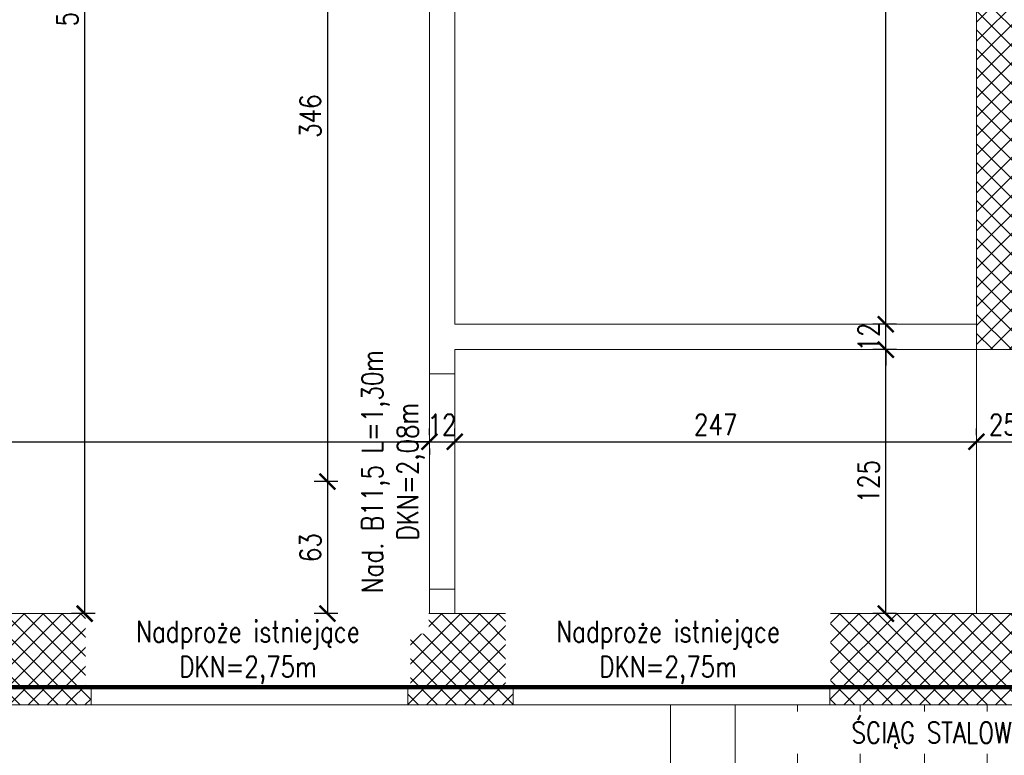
# Model space of a CAD drawing. Header units: millimetres. Extents: x 11984 to 50512, y -26688 to 13952.
# Tile 54 of 85: x 26337 to 26803, y 9716 to 10064. Entities that reach past the tile are written whole.
import ezdxf

# ---------------------------------------------------------------- set-up
doc = ezdxf.new("R2010")
doc.units = ezdxf.units.MM
doc.header["$MEASUREMENT"] = 0
doc.linetypes.add('HIDDEN', pattern=[9.525, 6.35, -3.175])
doc.layers.add('e-cad_opisy', color=7, linetype='Continuous')
for name, color, linetype, lineweight in [('e-cad_wymiary', 5, 'Continuous', 9), ('k-kreskowanie', 252, 'Continuous', 9), ('k-widok', 1, 'Continuous', 20), ('k-wyburzenia', 215, 'PNEUMATIC2', 9), ('k-ściany działowe', 2, 'Continuous', 20), ('k-ściany istniejące', 190, 'Continuous', 18)]:
    doc.layers.add(name, color=color, linetype=linetype, lineweight=lineweight)
doc.styles.add('e-cad_1', font='simplex.shx', dxfattribs={"width": 0.8})
doc.linetypes.add('PNEUMATIC2', pattern='A,0.5,-0.25,["//",Standard,S=0.2,R=0,X=-0.1,Y=-0.1],-0.25', length=1)
doc.dimstyles.new('e-cad_1_50_[cm]', dxfattribs={"dimscale": 5, "dimtxt": 2, "dimasz": 1.5, "dimexe": 1.25, "dimexo": 0.625, "dimtad": 1, "dimdec": 0, "dimrnd": 0.1, "dimdsep": 46, "dimtxsty": 'e-cad_1', "dimblk": 'ARCHTICK', "dimcen": 1.5, "dimclrd": 256, "dimclre": 256, "dimclrt": 7, "dimadec": 0, "dimazin": 0, "dimtfac": 1, "dimtdec": 0, "dimtix": 1, "dimtmove": 0, "dimatfit": 0, "dimfxl": 0, "dimarcsym": 0})

# ---------------------------------------------------------------- blocks, each defined once
blk = doc.blocks.new('_ArchTick')
at = {"color": 0, "linetype": 'ByBlock', "const_width": 0.15}
blk.add_lwpolyline([(-0.5, -0.5), (0.5, 0.5)], dxfattribs=at)
blk = doc.blocks.new('*D241')
at = {"layer": 'Defpoints', "color": 0}
for p in [(25468.3, 9869.35), (26531.3, 9864.13), (26531.3, 9864.13)]:
    blk.add_point(p, dxfattribs=at)
at = {"layer": 'e-cad_wymiary', "lineweight": -2}
for p, q in [((25468.3, 9866.23), (25468.3, 9857.88)), ((25468.3, 9864.13), (26531.3, 9864.13)), ((26531.3, 9861), (26531.3, 9857.88))]:
    blk.add_line(p, q, dxfattribs=at)
at = {"layer": 'e-cad_wymiary', "lineweight": -2, "xscale": 7.5, "yscale": 7.5, "zscale": 7.5, "rotation": 180}
blk.add_blockref('_ArchTick', (25468.3, 9864.13), dxfattribs=at)
at = {"layer": 'e-cad_wymiary', "lineweight": -2, "xscale": 7.5, "yscale": 7.5, "zscale": 7.5}
blk.add_blockref('_ArchTick', (26531.3, 9864.13), dxfattribs=at)
at = {"layer": 'e-cad_wymiary', "color": 7, "insert": (25999.8, 9872.25), "char_height": 10, "attachment_point": 5, "style": 'e-cad_1'}
blk.add_mtext('1063', dxfattribs=at)
blk = doc.blocks.new('*D242')
at = {"layer": 'Defpoints', "color": 0}
for p in [(26531.3, 9864.13), (26543.3, 9864.13), (26543.3, 9864.13)]:
    blk.add_point(p, dxfattribs=at)
at = {"layer": 'e-cad_wymiary', "lineweight": -2}
for p, q in [((26531.3, 9867.25), (26531.3, 9870.38)), ((26543.3, 9867.25), (26543.3, 9870.38)), ((26531.3, 9864.13), (26523.8, 9864.13)), ((26531.3, 9864.13), (26543.3, 9864.13)), ((26543.3, 9864.13), (26550.8, 9864.13))]:
    blk.add_line(p, q, dxfattribs=at)
at = {"layer": 'e-cad_wymiary', "lineweight": -2, "xscale": 7.5, "yscale": 7.5, "zscale": 7.5}
blk.add_blockref('_ArchTick', (26531.3, 9864.13), dxfattribs=at)
at = {"layer": 'e-cad_wymiary', "lineweight": -2, "xscale": 7.5, "yscale": 7.5, "zscale": 7.5, "rotation": 180}
blk.add_blockref('_ArchTick', (26543.3, 9864.13), dxfattribs=at)
at = {"layer": 'e-cad_wymiary', "color": 7, "insert": (26537.3, 9872.25), "char_height": 10, "attachment_point": 5, "style": 'e-cad_1'}
blk.add_mtext('12', dxfattribs=at)
blk = doc.blocks.new('*D243')
at = {"layer": 'Defpoints', "color": 0}
for p in [(26543.3, 9864.13), (26790.3, 9864.13), (26790.3, 9864.13)]:
    blk.add_point(p, dxfattribs=at)
at = {"layer": 'e-cad_wymiary', "lineweight": -2}
for p, q in [((26543.3, 9867.25), (26543.3, 9870.38)), ((26790.3, 9867.25), (26790.3, 9870.38)), ((26543.3, 9864.13), (26790.3, 9864.13))]:
    blk.add_line(p, q, dxfattribs=at)
at = {"layer": 'e-cad_wymiary', "lineweight": -2, "xscale": 7.5, "yscale": 7.5, "zscale": 7.5, "rotation": 180}
blk.add_blockref('_ArchTick', (26543.3, 9864.13), dxfattribs=at)
at = {"layer": 'e-cad_wymiary', "lineweight": -2, "xscale": 7.5, "yscale": 7.5, "zscale": 7.5}
blk.add_blockref('_ArchTick', (26790.3, 9864.13), dxfattribs=at)
at = {"layer": 'e-cad_wymiary', "color": 7, "insert": (26666.8, 9872.25), "char_height": 10, "attachment_point": 5, "style": 'e-cad_1'}
blk.add_mtext('247', dxfattribs=at)
blk = doc.blocks.new('*D244')
at = {"layer": 'Defpoints', "color": 0}
for p in [(26790.3, 9864.13), (26815.7, 9864.13), (26815.7, 9864.13)]:
    blk.add_point(p, dxfattribs=at)
at = {"layer": 'e-cad_wymiary', "lineweight": -2}
for p, q in [((26790.3, 9867.25), (26790.3, 9870.38)), ((26815.7, 9867.25), (26815.7, 9870.38)), ((26790.3, 9864.13), (26815.7, 9864.13))]:
    blk.add_line(p, q, dxfattribs=at)
at = {"layer": 'e-cad_wymiary', "lineweight": -2, "xscale": 7.5, "yscale": 7.5, "zscale": 7.5, "rotation": 180}
blk.add_blockref('_ArchTick', (26790.3, 9864.13), dxfattribs=at)
at = {"layer": 'e-cad_wymiary', "lineweight": -2, "xscale": 7.5, "yscale": 7.5, "zscale": 7.5}
blk.add_blockref('_ArchTick', (26815.7, 9864.13), dxfattribs=at)
at = {"layer": 'e-cad_wymiary', "color": 7, "insert": (26803, 9872.25), "char_height": 10, "attachment_point": 5, "style": 'e-cad_1'}
blk.add_mtext('25', dxfattribs=at)
blk = doc.blocks.new('*D443')
at = {"layer": 'Defpoints', "color": 0}
for p in [(26392.86, 10359.34), (26368.09, 9782.76), (26377.63, 9782.76)]:
    blk.add_point(p, dxfattribs=at)
at = {"layer": 'e-cad_wymiary', "lineweight": -2}
for p, q in [((26373.09, 10359.34), (26361.84, 10359.34)), ((26368.09, 10359.34), (26368.09, 9782.76)), ((26373.09, 9782.76), (26361.84, 9782.76))]:
    blk.add_line(p, q, dxfattribs=at)
at = {"layer": 'e-cad_wymiary', "lineweight": -2, "xscale": 7.5, "yscale": 7.5, "zscale": 7.5}
for p, rotation in [((26368.09, 10359.34), 90), ((26368.09, 9782.76), 270)]:
    blk.add_blockref('_ArchTick', p, dxfattribs=dict(at, rotation=rotation))
at = {"layer": 'e-cad_wymiary', "color": 7, "insert": (26359.96, 10071.05), "char_height": 10, "attachment_point": 5, "rotation": 90, "style": 'e-cad_1'}
blk.add_mtext('577', dxfattribs=at)
blk = doc.blocks.new('*D451')
at = {"layer": 'Defpoints', "color": 0}
for p in [(26531.3, 10191.34), (26483.04, 9845.26), (26531.3, 9845.26)]:
    blk.add_point(p, dxfattribs=at)
at = {"layer": 'e-cad_wymiary', "lineweight": -2}
for p, q in [((26488.04, 10191.34), (26476.79, 10191.34)), ((26483.04, 10191.34), (26483.04, 9845.26)), ((26488.04, 9845.26), (26476.79, 9845.26))]:
    blk.add_line(p, q, dxfattribs=at)
at = {"layer": 'e-cad_wymiary', "lineweight": -2, "xscale": 7.5, "yscale": 7.5, "zscale": 7.5}
for p, rotation in [((26483.04, 10191.34), 90), ((26483.04, 9845.26), 270)]:
    blk.add_blockref('_ArchTick', p, dxfattribs=dict(at, rotation=rotation))
at = {"layer": 'e-cad_wymiary', "color": 7, "insert": (26474.91, 10018.3), "char_height": 10, "attachment_point": 5, "rotation": 90, "style": 'e-cad_1'}
blk.add_mtext('346', dxfattribs=at)
blk = doc.blocks.new('*D452')
at = {"layer": 'Defpoints', "color": 0}
for p in [(26531.3, 9845.26), (26483.04, 9782.76), (26531.3, 9782.76)]:
    blk.add_point(p, dxfattribs=at)
at = {"layer": 'e-cad_wymiary', "lineweight": -2}
for p, q in [((26488.04, 9845.26), (26476.79, 9845.26)), ((26483.04, 9845.26), (26483.04, 9782.76)), ((26488.04, 9782.76), (26476.79, 9782.76))]:
    blk.add_line(p, q, dxfattribs=at)
at = {"layer": 'e-cad_wymiary', "lineweight": -2, "xscale": 7.5, "yscale": 7.5, "zscale": 7.5}
for p, rotation in [((26483.04, 9845.26), 90), ((26483.04, 9782.76), 270)]:
    blk.add_blockref('_ArchTick', p, dxfattribs=dict(at, rotation=rotation))
at = {"layer": 'e-cad_wymiary', "color": 7, "insert": (26474.91, 9814.01), "char_height": 10, "attachment_point": 5, "rotation": 90, "style": 'e-cad_1'}
blk.add_mtext('63', dxfattribs=at)
blk = doc.blocks.new('*D457')
at = {"layer": 'Defpoints', "color": 0}
for p in [(26747.41, 9907.76), (26790.3, 9907.76), (26790.3, 9782.76)]:
    blk.add_point(p, dxfattribs=at)
at = {"layer": 'e-cad_wymiary', "lineweight": -2}
for p, q in [((26752.41, 9907.76), (26741.16, 9907.76)), ((26747.41, 9782.76), (26747.41, 9907.76)), ((26752.41, 9782.76), (26741.16, 9782.76))]:
    blk.add_line(p, q, dxfattribs=at)
at = {"layer": 'e-cad_wymiary', "lineweight": -2, "xscale": 7.5, "yscale": 7.5, "zscale": 7.5}
for p, rotation in [((26747.41, 9907.76), 90), ((26747.41, 9782.76), 270)]:
    blk.add_blockref('_ArchTick', p, dxfattribs=dict(at, rotation=rotation))
at = {"layer": 'e-cad_wymiary', "color": 7, "insert": (26739.28, 9845.26), "char_height": 10, "attachment_point": 5, "rotation": 90, "style": 'e-cad_1'}
blk.add_mtext('125', dxfattribs=at)
blk = doc.blocks.new('*D458')
at = {"layer": 'Defpoints', "color": 0}
for p in [(26747.41, 9919.76), (26790.3, 9919.76), (26790.3, 9907.76)]:
    blk.add_point(p, dxfattribs=at)
at = {"layer": 'e-cad_wymiary', "lineweight": -2}
for p, q in [((26747.41, 9919.76), (26747.41, 9927.26)), ((26752.41, 9919.76), (26741.16, 9919.76)), ((26747.41, 9907.76), (26747.41, 9919.76)), ((26752.41, 9907.76), (26741.16, 9907.76)), ((26747.41, 9907.76), (26747.41, 9900.26))]:
    blk.add_line(p, q, dxfattribs=at)
at = {"layer": 'e-cad_wymiary', "lineweight": -2, "xscale": 7.5, "yscale": 7.5, "zscale": 7.5}
for p, rotation in [((26747.41, 9919.76), 270), ((26747.41, 9907.76), 90)]:
    blk.add_blockref('_ArchTick', p, dxfattribs=dict(at, rotation=rotation))
at = {"layer": 'e-cad_wymiary', "color": 7, "insert": (26739.28, 9913.76), "char_height": 10, "attachment_point": 5, "rotation": 90, "style": 'e-cad_1'}
blk.add_mtext('12', dxfattribs=at)
blk = doc.blocks.new('*D459')
at = {"layer": 'Defpoints', "color": 0}
for p in [(26747.41, 10252.34), (26790.3, 10252.34), (26790.3, 9919.76)]:
    blk.add_point(p, dxfattribs=at)
at = {"layer": 'e-cad_wymiary', "lineweight": -2}
for p, q in [((26752.41, 10252.34), (26741.16, 10252.34)), ((26747.41, 9919.76), (26747.41, 10252.34)), ((26752.41, 9919.76), (26741.16, 9919.76))]:
    blk.add_line(p, q, dxfattribs=at)
at = {"layer": 'e-cad_wymiary', "lineweight": -2, "xscale": 7.5, "yscale": 7.5, "zscale": 7.5}
for p, rotation in [((26747.41, 10252.34), 90), ((26747.41, 9919.76), 270)]:
    blk.add_blockref('_ArchTick', p, dxfattribs=dict(at, rotation=rotation))
at = {"layer": 'e-cad_wymiary', "color": 7, "insert": (26739.28, 10086.05), "char_height": 10, "attachment_point": 5, "rotation": 90, "style": 'e-cad_1'}
blk.add_mtext('333', dxfattribs=at)

msp = doc.modelspace()

# ---------------------------------------------------------------- hatches: boundary and pattern name
at = {"layer": 'k-kreskowanie'}
h = msp.add_hatch(dxfattribs=at)
h.set_pattern_fill('ANSI37', color=256, scale=2, style=0)
h.set_pattern_definition([(45, (28373.457, -11648.78), (-4.490128, 4.490128), []), (135, (28373.457, -11648.78), (-4.490128, -4.490128), [])])
h.paths.add_polyline_path([(27927.37, 10359.34), (27927.37, 10402.52), (27937.53, 10402.52), (27937.53, 10552.38), (27962.93, 10552.38), (27962.93, 10402.52), (28375.26, 10402.52), (28375.26, 10522.75), (28418.44, 10522.75), (28418.44, 9739.58), (28375.26, 9739.58), (28310.14, 9739.58), (28310.14, 9782.76), (28375.26, 9782.76), (28375.26, 10359.34)])
h.paths.add_polyline_path([(27927.37, 10791.99), (27927.37, 10834.32), (27937.53, 10834.32), (28375.26, 10834.32), (28375.26, 11331.32), (28293.98, 11331.32), (28293.98, 11374.5), (28418.44, 11374.5), (28418.44, 10677.69), (28375.26, 10677.69), (28375.26, 10791.99), (27962.93, 10791.99), (27962.93, 10654.38), (27937.53, 10654.38), (27937.53, 10791.99)])
h.paths.add_polyline_path([(28013.73, 10806.38), (28034.05, 10806.38), (28034.05, 10819.93), (28013.73, 10819.93)], flags=16)
h.paths.add_polyline_path([(27974.79, 10806.38), (27993.41, 10806.38), (27993.41, 10819.93), (27974.79, 10819.93)], flags=16)
h.paths.add_polyline_path([(25423.3, 10686.04), (25423.3, 11090.05), (25468.3, 11090.05), (25468.3, 10833.52), (25771.3, 10833.52), (25771.3, 10927.02), (25795.3, 10927.02), (25795.3, 10833.52), (25802.3, 10833.52), (25802.3, 10794.52), (25468.3, 10794.52), (25468.3, 10686.04)])
h.paths.add_polyline_path([(27545.53, 10791.99), (27545.53, 10834.32), (27662.37, 10834.32), (27662.37, 11374.5), (27785.98, 11374.5), (27785.98, 11331.32), (27705.55, 11331.32), (27705.55, 10834.32), (27727.56, 10834.32), (27727.56, 10791.99), (27714.68, 10791.99), (27714.68, 10816.54), (27639.68, 10816.54), (27639.68, 10791.99)])
h.paths.add_polyline_path([(25423.3, 10284.84), (25423.3, 10539.8), (25468.3, 10539.8), (25468.3, 10402.52), (25595.68, 10402.52), (25904.3, 10402.52), (25904.3, 10422.52), (25930.34, 10422.52), (25930.34, 10402.52), (25952.83, 10402.52), (25952.83, 10359.34), (25468.3, 10359.34), (25468.3, 10284.84)])
h.paths.add_polyline_path([(26715.79, 10359.34), (26715.79, 10402.52), (26815.7, 10402.52), (26815.7, 10017.29), (26908.83, 10017.29), (26908.83, 9992.74), (26815.7, 9992.74), (26815.7, 9907.76), (26790.3, 9907.76), (26790.3, 10359.34)])
h.paths.add_polyline_path([(26407.3, 10791.99), (26407.3, 10834.32), (26415.3, 10834.32), (26415.3, 10862.32), (26460.3, 10862.32), (26460.3, 10834.32), (26661.61, 10834.32), (26661.61, 10791.99), (26602.34, 10791.99), (26602.34, 10566.78), (26588.34, 10566.78), (26588.34, 10791.99)])
h.paths.add_polyline_path([(27030.91, 9992.74), (27030.91, 10017.29), (27040.91, 10017.29), (27040.91, 10402.52), (27172.47, 10402.52), (27172.47, 10359.34), (27078.47, 10359.34), (27078.47, 10281.34), (27065.47, 10281.34), (27065.47, 9907.76), (27040.91, 9907.76), (27040.91, 9992.74)])
h.paths.add_polyline_path([(27429.77, 10359.34), (27429.77, 10402.52), (27827.47, 10402.52), (27827.47, 10359.34), (27749.03, 10359.34), (27749.03, 10281.34), (27710.63, 10281.34), (27710.63, 10359.34)])
h.paths.add_polyline_path([(27722.63, 10293.34), (27737.03, 10293.34), (27737.03, 10314.34), (27722.63, 10314.34)], flags=16)
h.paths.add_polyline_path([(27722.63, 10326.34), (27737.03, 10326.34), (27737.03, 10347.34), (27722.63, 10347.34)], flags=16)
h.paths.add_polyline_path([(25423.3, 9739.58), (25423.3, 10131.59), (25468.3, 10131.59), (25468.3, 9782.76), (25524.89, 9782.76), (25524.89, 9739.58)])
h.paths.add_polyline_path([(26086.59, 10794.52), (26086.59, 10833.52), (26140.3, 10833.52), (26140.3, 10849.32), (26181.3, 10849.32), (26181.3, 10834.32), (26317.3, 10834.32), (26317.3, 10801.99), (26304.3, 10801.99), (26304.3, 10793.99), (26284.34, 10793.99), (26284.34, 10731.52), (26267.34, 10731.52), (26267.34, 10794.52)])
h.paths.add_polyline_path([(26042.83, 10359.34), (26042.83, 10402.52), (26414.3, 10402.52), (26414.3, 10359.34)])
h.paths.add_polyline_path([(27179.77, 10791.99), (27179.77, 10834.32), (27390.59, 10834.32), (27390.59, 10791.99)])
h.paths.add_polyline_path([(26816.55, 10791.99), (26816.55, 10834.32), (27024.83, 10834.32), (27024.83, 10791.99)])
h.paths.add_polyline_path([(27940.92, 11331.32), (27940.92, 11374.5), (28139.04, 11374.5), (28139.04, 11331.32)])
h.paths.add_polyline_path([(27664.13, 9739.58), (27664.13, 9782.76), (27710.63, 9782.76), (27710.63, 9812.76), (27736.03, 9812.76), (27736.03, 9782.76), (27770.25, 9782.76), (27770.25, 9739.58)])
h.paths.add_polyline_path([(26720.94, 9739.58), (26720.94, 9782.76), (26850.88, 9782.76), (26850.88, 9739.58)])
h.paths.add_polyline_path([(26993.88, 9739.58), (26993.88, 9782.76), (27123.82, 9782.76), (27123.82, 9739.58), (27007.05, 9739.58)])
h.paths.add_polyline_path([(26516.3, 10359.34), (26516.3, 10402.52), (26625.2, 10402.52), (26625.2, 10359.34)])
h.paths.add_polyline_path([(25904.3, 10774.52), (25904.3, 10833.52), (25980.3, 10833.52), (25980.3, 10794.52), (25930.34, 10794.52), (25930.34, 10774.52)])
h.paths.add_polyline_path([(26074.94, 9739.58), (26074.94, 9782.76), (26171.32, 9782.76), (26171.32, 9739.58)])
h.paths.add_polyline_path([(27272.37, 10359.34), (27272.37, 10402.52), (27327.77, 10402.52), (27327.77, 10359.34)])
h.paths.add_polyline_path([(25674.89, 9739.58), (25674.89, 9782.76), (25725.12, 9782.76), (25725.12, 9739.58)])
h.paths.add_polyline_path([(26267.34, 10604.52), (26267.34, 10731.52), (26284.34, 10731.52), (26284.34, 10604.52)])
h.paths.add_polyline_path([(26521.13, 9739.58), (26521.13, 9782.76), (26570.94, 9782.76), (26570.94, 9739.58)])
h.paths.add_polyline_path([(26321.32, 9739.58), (26321.32, 9782.76), (26371.13, 9782.76), (26371.13, 9739.58)])
h.paths.add_polyline_path([(25875.12, 9739.58), (25875.12, 9782.76), (25924.94, 9782.76), (25924.94, 9739.58)])
h.paths.add_polyline_path([(27273.82, 9739.58), (27273.82, 9782.76), (27319.4, 9782.76), (27319.4, 9739.58)])
h.paths.add_polyline_path([(27920.25, 9739.58), (27920.25, 9782.76), (27965.4, 9782.76), (27965.4, 9739.58)])
h.paths.add_polyline_path([(27469.4, 9739.58), (27469.4, 9782.76), (27514.13, 9782.76), (27514.13, 9739.58)])
h.paths.add_polyline_path([(28115.4, 9739.58), (28115.4, 9782.76), (28160.14, 9782.76), (28160.14, 9739.58)])
h.paths.add_polyline_path([(25771.3, 11029.02), (25771.3, 11072.32), (25795.3, 11072.32), (25795.3, 11051.92), (25795.3, 11029.02)])
h.paths.add_polyline_path([(27959.21, 10448.92), (27941.26, 10448.92), (27941.26, 10463.92), (27959.21, 10463.92)], flags=24)
h.paths.add_polyline_path([(27989.88, 10389.91), (27989.88, 10371.96), (27974.88, 10371.96), (27974.88, 10389.91)], flags=24)
h.paths.add_polyline_path([(28328.34, 10389.91), (28328.34, 10371.96), (28313.34, 10371.96), (28313.34, 10389.91)], flags=24)
h.paths.add_polyline_path([(27989.88, 10822.13), (27989.88, 10804.18), (27974.88, 10804.18), (27974.88, 10822.13)], flags=24)
h.paths.add_polyline_path([(28328.34, 10822.13), (28328.34, 10804.18), (28313.34, 10804.18), (28313.34, 10822.13)], flags=24)
h.paths.add_polyline_path([(25792.47, 10866.66), (25774.13, 10866.66), (25774.13, 10881.66), (25792.47, 10881.66)], flags=24)
h.paths.add_polyline_path([(25686.35, 10822.81), (25686.35, 10805.24), (25671.35, 10805.24), (25671.35, 10822.81)], flags=24)
h.paths.add_polyline_path([(26811.98, 10109.31), (26794.02, 10109.31), (26794.02, 10124.31), (26811.98, 10124.31)], flags=24)
h.paths.add_polyline_path([(26811.98, 10283.57), (26794.02, 10283.57), (26794.02, 10298.57), (26811.98, 10298.57)], flags=24)
h.paths.add_polyline_path([(26746.78, 10389.91), (26746.78, 10371.96), (26731.78, 10371.96), (26731.78, 10389.91)], flags=24)
h.paths.add_polyline_path([(26872.85, 10013.99), (26872.85, 9996.04), (26857.85, 9996.04), (26857.85, 10013.99)], flags=24)
h.paths.add_polyline_path([(26811.98, 10304.98), (26794.02, 10304.98), (26794.02, 10319.98), (26811.98, 10319.98)], flags=24)
h.paths.add_polyline_path([(27157.91, 10389.91), (27157.91, 10371.96), (27142.91, 10371.96), (27142.91, 10389.91)], flags=24)
h.paths.add_polyline_path([(27062.17, 10109.31), (27044.21, 10109.31), (27044.21, 10124.31), (27062.17, 10124.31)], flags=24)
h.paths.add_polyline_path([(27068.67, 10283.57), (27050.71, 10283.57), (27050.71, 10298.57), (27068.67, 10298.57)], flags=24)
h.paths.add_polyline_path([(27068.67, 10304.98), (27050.71, 10304.98), (27050.71, 10319.98), (27068.67, 10319.98)], flags=24)
h.paths.add_polyline_path([(27585.58, 10389.91), (27585.58, 10371.96), (27570.58, 10371.96), (27570.58, 10389.91)], flags=24)
h.paths.add_polyline_path([(27770.37, 10389.91), (27770.37, 10371.96), (27755.37, 10371.96), (27755.37, 10389.91)], flags=24)
h.paths.add_polyline_path([(27738.8, 10304.98), (27720.85, 10304.98), (27720.85, 10319.98), (27738.8, 10319.98)], flags=24)
h.paths.add_polyline_path([(26110.57, 10822.81), (26110.57, 10805.24), (26095.57, 10805.24), (26095.57, 10822.81)], flags=24)
h.paths.add_polyline_path([(26367.46, 10389.91), (26367.46, 10371.96), (26352.46, 10371.96), (26352.46, 10389.91)], flags=24)
h.paths.add_polyline_path([(26284.05, 10652.29), (26267.63, 10652.29), (26267.63, 10667.29), (26284.05, 10667.29)], flags=24)
h.paths.add_polyline_path([(27711.59, 10243.02), (27477.64, 10243.02), (27477.64, 10296.6), (27711.59, 10296.6)], flags=9)
h.paths.add_polyline_path([(27959.21, 10652.29), (27941.26, 10652.29), (27941.26, 10667.29), (27959.21, 10667.29)], flags=9)
h.paths.add_polyline_path([(25686.35, 10412.6), (25686.35, 10395.03), (25671.35, 10395.03), (25671.35, 10412.6)], flags=9)
h.paths.add_polyline_path([(27940.67, 10730.09), (27924.24, 10730.09), (27924.24, 10745.09), (27940.67, 10745.09)], flags=9)
h.paths.add_polyline_path([(26603.74, 10652.29), (26586.94, 10652.29), (26586.94, 10667.29), (26603.74, 10667.29)], flags=9)
h.paths.add_polyline_path([(25803.97, 10866.66), (25793.63, 10866.66), (25793.63, 10881.66), (25803.97, 10881.66)], flags=9)

# ---------------------------------------------------------------- linework, layer by layer
at = {"layer": 'k-widok'}
for p, q in [((26531.3, 9794.26), (26531.3, 9896.26)), ((26543.3, 9896.26), (26543.3, 9794.26)), ((26371.13, 9782.76), (26521.13, 9782.76)), ((26570.94, 9782.76), (26720.94, 9782.76)), ((26371.13, 9739.58), (26521.13, 9739.58)), ((26570.94, 9739.58), (26720.94, 9739.58))]:
    msp.add_line(p, q, dxfattribs=at)
at = {"layer": 'k-wyburzenia', "ltscale": 25}
for points in [[(26790.3, 9907.76), (26790.3, 9782.76)], [(26645.52, 9739.58), (26645.52, 9591.42)], [(26676, 9739.58), (26676, 9591.42)], [(26705.63, 9739.58), (26705.63, 9591.42)], [(26735.27, 9739.58), (26735.27, 9591.42)], [(26765.75, 9739.58), (26765.75, 9591.42)], [(26795.38, 9739.58), (26795.38, 9591.42)]]:
    msp.add_lwpolyline(points, dxfattribs=at)
at = {"layer": 'k-ściany działowe'}
msp.add_lwpolyline([(26531.3, 10140.34), (26531.3, 9896.26), (26543.3, 9896.26), (26543.3, 9907.76), (26790.3, 9907.76), (26790.3, 9919.76), (26543.3, 9919.76), (26543.3, 10140.34), (26531.3, 10140.34)], dxfattribs=at)
msp.add_lwpolyline([(26531.3, 9782.76), (26543.3, 9782.76), (26543.3, 9794.26), (26531.3, 9794.26)], close=True, dxfattribs=at)
at = {"layer": 'k-ściany istniejące'}
for points in [[(26790.3, 10359.34), (26790.3, 9907.76)], [(26790.3, 9907.76), (26815.7, 9907.76)], [(26371.13, 9782.76), (26321.32, 9782.76)], [(26371.13, 9739.58), (26371.13, 9782.76)], [(26570.94, 9782.76), (26521.13, 9782.76)], [(26521.13, 9782.76), (26521.13, 9739.58)], [(26570.94, 9739.58), (26570.94, 9782.76)], [(26850.88, 9782.76), (26720.94, 9782.76)], [(26720.94, 9782.76), (26720.94, 9739.58)], [(26720.94, 9739.58), (26850.88, 9739.58), (26850.88, 9782.76)], [(26321.32, 9739.58), (26371.13, 9739.58)], [(26521.13, 9739.58), (26570.94, 9739.58)]]:
    msp.add_lwpolyline(points, dxfattribs=at)

# ---------------------------------------------------------------- dimensions: what is measured, and where the dimension line sits
at = {"layer": 'e-cad_wymiary'}
for base, p1, p2, picture, middle in [((26747.41, 10252.34), (26790.3, 9919.76), (26790.3, 10252.34), '*D459', (26739.28, 10086.05)), ((26747.41, 9919.76), (26790.3, 9907.76), (26790.3, 9919.76), '*D458', (26739.28, 9913.76))]:
    dim = msp.add_linear_dim(base=base, p1=p1, p2=p2, angle=90, dimstyle='e-cad_1_50_[cm]', override={"dimtmove": 1}, dxfattribs=at)
    dim.commit()
    dim.dimension.update_dxf_attribs({"geometry": picture, "text_midpoint": middle})
dim = msp.add_linear_dim(base=(26747.41, 9907.76), p1=(26790.3, 9782.76), p2=(26790.3, 9907.76), angle=90, dimstyle='e-cad_1_50_[cm]', dxfattribs=at)
dim.commit()
dim.dimension.update_dxf_attribs({"geometry": '*D457', "text_midpoint": (26739.28, 9845.26)})
for base, p1, p2, picture, middle in [((26790.3, 9864.13), (26543.3, 9864.13), (26790.3, 9864.13), '*D243', (26666.8, 9872.25)), ((26815.7, 9864.13), (26790.3, 9864.13), (26815.7, 9864.13), '*D244', (26803, 9872.25))]:
    dim = msp.add_linear_dim(base=base, p1=p1, p2=p2, dimstyle='e-cad_1_50_[cm]', override={"dimtmove": 1}, dxfattribs=at)
    dim.commit()
    dim.dimension.update_dxf_attribs({"geometry": picture, "text_midpoint": middle})

# ---------------------------------------------------------------- next in the draw order: texts
at = {"layer": 'e-cad_opisy', "linetype": 'Continuous', "insert": (26499.34, 9850.03), "char_height": 10, "width": 143.6031, "attachment_point": 2, "rotation": 90, "style": 'e-cad_1', "bg_fill": 2}
msp.add_mtext('Nad. B11,5 L=1,30m\\PDKN=2,08m', dxfattribs=at)
at = {"layer": 'e-cad_opisy', "linetype": 'Continuous', "char_height": 10, "attachment_point": 2, "style": 'e-cad_1', "bg_fill": 2}
for s, insert, width in [('Nadproże istniejące\\PDKN=2,75m', (26445.41, 9779.28), 143.6031), ('Nadproże istniejące\\PDKN=2,75m', (26644.29, 9779.28), 143.6031), ('ŚCIĄG STALOWY %%C32mm', (26795.38, 9731.38), 205.7718)]:
    msp.add_mtext(s, dxfattribs=dict(at, insert=insert, width=width))

# ---------------------------------------------------------------- next in the draw order: linework, layer by layer
at = {"layer": 'e-cad_wymiary', "linetype": 'HIDDEN', "ltscale": 2, "const_width": 2}
msp.add_lwpolyline([(25410.92, 9747.98), (28434.12, 9747.98)], dxfattribs=at)

# ---------------------------------------------------------------- next in the draw order: dimensions: what is measured, and where the dimension line sits
at = {"layer": 'e-cad_wymiary'}
for base, p1, p2, picture, middle in [((26368.09, 9782.76), (26392.86, 10359.34), (26377.63, 9782.76), '*D443', (26359.96, 10071.05)), ((26483.04, 9845.26), (26531.3, 10191.34), (26531.3, 9845.26), '*D451', (26474.91, 10018.3)), ((26483.03724662, 9782.76289632), (26531.29984322, 9845.26289632), (26531.29984322, 9782.76289632), '*D452', (26474.91224662, 9814.01289632))]:
    dim = msp.add_linear_dim(base=base, p1=p1, p2=p2, angle=90, dimstyle='e-cad_1_50_[cm]', override={"dimtmove": 1}, dxfattribs=at)
    dim.commit()
    dim.dimension.update_dxf_attribs({"geometry": picture, "text_midpoint": middle})
for base, p1, p2, picture, middle in [((26531.3, 9864.13), (25468.3, 9869.35), (26531.3, 9864.13), '*D241', (25999.8, 9872.25)), ((26543.3, 9864.13), (26531.3, 9864.13), (26543.3, 9864.13), '*D242', (26537.3, 9872.25))]:
    dim = msp.add_linear_dim(base=base, p1=p1, p2=p2, dimstyle='e-cad_1_50_[cm]', override={"dimtmove": 1}, dxfattribs=at)
    dim.commit()
    dim.dimension.update_dxf_attribs({"geometry": picture, "text_midpoint": middle})

doc.saveas('drawing.dxf')
